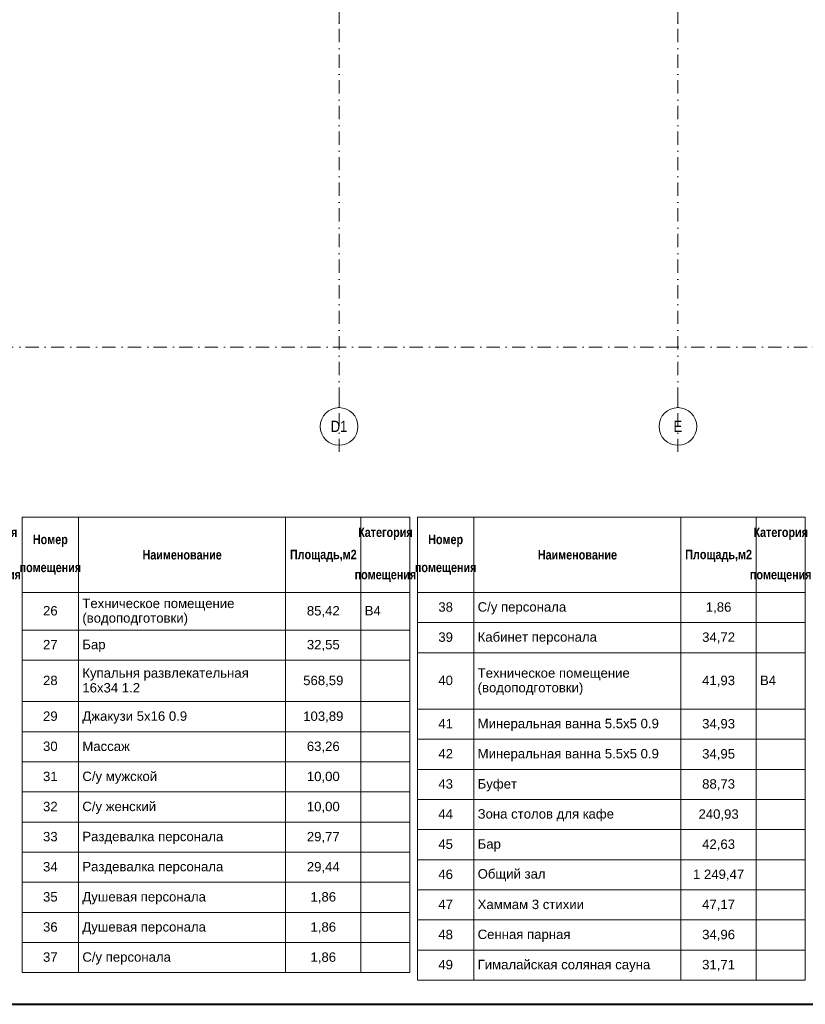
# Model space of a CAD drawing. Header units: millimetres. Extents: x 0 to 1184, y 0 to 836.
# Tile 25 of 86: x 267 to 475, y 5 to 267. Entities that reach past the tile are written whole.
import ezdxf
from ezdxf.xclip import XClip

# ---------------------------------------------------------------- set-up
doc = ezdxf.new("R2010")
doc.units = ezdxf.units.MM
doc.header["$MEASUREMENT"] = 0
doc.header["$XCLIPFRAME"] = 0
doc.linetypes.add('Штрихпунктирная', pattern=[6.702778, 3.527778, -1.763889, 0, -1.411111])
for name, color, linetype in [('1._1-й этаж (9)_2_Элемент Модели - Оси', 7, 'Continuous'), ('Конструктив - Колонны', 7, 'Continuous'), ('Элемент Модели - Оси', 7, 'Continuous')]:
    doc.layers.add(name, color=color, linetype=linetype)
doc.styles.add('СГЕНЕРИР_СТИЛЬ_1', font='txt')
doc.styles.add('СГЕНЕРИР_СТИЛЬ_2', font='txt')
doc.styles.add('СГЕНЕРИР_СТИЛЬ_3', font='txt')

# ---------------------------------------------------------------- blocks, each defined once
blk = doc.blocks.new('Чертеж_1_2', base_point=(-278.48, 193.25))
at = {"layer": '1._1-й этаж (9)_2_Элемент Модели - Оси', "color": 7, "linetype": 'Штрихпунктирная', "lineweight": 15}
for p, q in [((351.52, 166.93), (351.52, 163.5)), ((441.52, 166.93), (441.52, 163.5))]:
    blk.add_line(p, q, dxfattribs=at)
at = {"layer": '1._1-й этаж (9)_2_Элемент Модели - Оси', "color": 7, "linetype": 'Continuous', "lineweight": 15}
for centre in [(351.52, 158.5), (441.52, 158.5)]:
    blk.add_circle(centre, 5, dxfattribs=at)
at = {"layer": '1._1-й этаж (9)_2_Элемент Модели - Оси', "color": 7, "linetype": 'Continuous', "lineweight": 15, "char_height": 3, "attachment_point": 4, "style": 'СГЕНЕРИР_СТИЛЬ_1'}
for s, insert in [('\\A1;{\\pql;\\pt0;\\fArial Narrow|b0|i0|c204|p34;D1}', (349.3, 158.53)), ('\\A1;{\\pql;\\pt0;\\fArial Narrow|b0|i0|c204|p34;E}', (440.36, 158.52))]:
    blk.add_mtext(s, dxfattribs=dict(at, insert=insert))
blk = doc.blocks.new('Чертеж_3_3', base_point=(318.83, 70.72))
at = {"color": 7, "linetype": 'Continuous', "lineweight": 15}
for p, q in [((267.33, 134.41), (370.33, 134.41)), ((267.33, 134.41), (267.33, 114.41)), ((282.33, 134.41), (282.33, 114.41)), ((337.33, 134.41), (337.33, 114.41)), ((357.33, 134.41), (357.33, 114.41)), ((370.33, 134.41), (370.33, 114.41)), ((372.33, 134.41), (475.33, 134.41)), ((372.33, 134.41), (372.33, 114.41)), ((387.33, 134.41), (387.33, 114.41)), ((442.33, 134.41), (442.33, 114.41)), ((462.33, 134.41), (462.33, 114.41)), ((475.33, 134.41), (475.33, 114.41)), ((267.33, 114.41), (282.33, 114.41)), ((267.33, 114.41), (282.33, 114.41)), ((267.33, 114.41), (267.33, 104.41)), ((282.33, 114.41), (282.33, 104.41)), ((282.33, 114.41), (337.33, 114.41)), ((282.33, 114.41), (337.33, 114.41)), ((282.33, 114.41), (282.33, 104.41)), ((337.33, 114.41), (337.33, 104.41)), ((337.33, 114.41), (357.33, 114.41)), ((337.33, 114.41), (357.33, 114.41)), ((337.33, 114.41), (337.33, 104.41)), ((357.33, 114.41), (357.33, 104.41)), ((357.33, 114.41), (370.33, 114.41)), ((357.33, 114.41), (370.33, 114.41)), ((357.33, 114.41), (357.33, 104.41)), ((370.33, 114.41), (370.33, 104.41)), ((372.33, 114.41), (387.33, 114.41)), ((372.33, 114.41), (387.33, 114.41)), ((372.33, 114.41), (372.33, 106.41)), ((387.33, 114.41), (387.33, 106.41)), ((387.33, 114.41), (442.33, 114.41)), ((387.33, 114.41), (442.33, 114.41)), ((387.33, 114.41), (387.33, 106.41)), ((442.33, 114.41), (442.33, 106.41)), ((442.33, 114.41), (462.33, 114.41)), ((442.33, 114.41), (462.33, 114.41)), ((442.33, 114.41), (442.33, 106.41)), ((462.33, 114.41), (462.33, 106.41)), ((462.33, 114.41), (475.33, 114.41)), ((462.33, 114.41), (475.33, 114.41)), ((462.33, 114.41), (462.33, 106.41)), ((475.33, 114.41), (475.33, 106.41)), ((372.33, 106.41), (387.33, 106.41)), ((372.33, 106.41), (387.33, 106.41)), ((372.33, 106.41), (372.33, 98.41)), ((387.33, 106.41), (387.33, 98.41)), ((387.33, 106.41), (442.33, 106.41)), ((387.33, 106.41), (442.33, 106.41)), ((387.33, 106.41), (387.33, 98.41)), ((442.33, 106.41), (442.33, 98.41)), ((442.33, 106.41), (462.33, 106.41)), ((442.33, 106.41), (462.33, 106.41)), ((442.33, 106.41), (442.33, 98.41)), ((462.33, 106.41), (462.33, 98.41)), ((462.33, 106.41), (475.33, 106.41)), ((462.33, 106.41), (475.33, 106.41)), ((462.33, 106.41), (462.33, 98.41)), ((475.33, 106.41), (475.33, 98.41)), ((267.33, 104.41), (282.33, 104.41)), ((267.33, 104.41), (282.33, 104.41)), ((267.33, 104.41), (267.33, 96.41)), ((282.33, 104.41), (282.33, 96.41)), ((282.33, 104.41), (337.33, 104.41)), ((282.33, 104.41), (337.33, 104.41)), ((282.33, 104.41), (282.33, 96.41)), ((337.33, 104.41), (337.33, 96.41)), ((337.33, 104.41), (357.33, 104.41)), ((337.33, 104.41), (357.33, 104.41)), ((337.33, 104.41), (337.33, 96.41)), ((357.33, 104.41), (357.33, 96.41)), ((357.33, 104.41), (370.33, 104.41)), ((357.33, 104.41), (370.33, 104.41)), ((357.33, 104.41), (357.33, 96.41)), ((370.33, 104.41), (370.33, 96.41)), ((372.33, 98.41), (387.33, 98.41)), ((372.33, 98.41), (387.33, 98.41)), ((372.33, 98.41), (372.33, 83.41)), ((387.33, 98.41), (387.33, 83.41)), ((387.33, 98.41), (442.33, 98.41)), ((387.33, 98.41), (442.33, 98.41)), ((387.33, 98.41), (387.33, 83.41)), ((442.33, 98.41), (442.33, 83.41)), ((442.33, 98.41), (462.33, 98.41)), ((442.33, 98.41), (462.33, 98.41)), ((442.33, 98.41), (442.33, 83.41)), ((462.33, 98.41), (462.33, 83.41)), ((462.33, 98.41), (475.33, 98.41)), ((462.33, 98.41), (475.33, 98.41)), ((462.33, 98.41), (462.33, 83.41)), ((475.33, 98.41), (475.33, 83.41)), ((267.33, 96.41), (282.33, 96.41)), ((267.33, 96.41), (282.33, 96.41)), ((267.33, 96.41), (267.33, 85.41)), ((282.33, 96.41), (282.33, 85.41)), ((282.33, 96.41), (337.33, 96.41)), ((282.33, 96.41), (337.33, 96.41)), ((282.33, 96.41), (282.33, 85.41)), ((337.33, 96.41), (337.33, 85.41)), ((337.33, 96.41), (357.33, 96.41)), ((337.33, 96.41), (357.33, 96.41)), ((337.33, 96.41), (337.33, 85.41)), ((357.33, 96.41), (357.33, 85.41)), ((357.33, 96.41), (370.33, 96.41)), ((357.33, 96.41), (370.33, 96.41)), ((357.33, 96.41), (357.33, 85.41)), ((370.33, 96.41), (370.33, 85.41)), ((267.33, 85.41), (282.33, 85.41)), ((267.33, 85.41), (282.33, 85.41)), ((267.33, 85.41), (267.33, 77.41)), ((282.33, 85.41), (282.33, 77.41)), ((282.33, 85.41), (337.33, 85.41)), ((282.33, 85.41), (337.33, 85.41)), ((282.33, 85.41), (282.33, 77.41)), ((337.33, 85.41), (337.33, 77.41)), ((337.33, 85.41), (357.33, 85.41)), ((337.33, 85.41), (357.33, 85.41)), ((337.33, 85.41), (337.33, 77.41)), ((357.33, 85.41), (357.33, 77.41)), ((357.33, 85.41), (370.33, 85.41)), ((357.33, 85.41), (370.33, 85.41)), ((357.33, 85.41), (357.33, 77.41)), ((370.33, 85.41), (370.33, 77.41)), ((372.33, 83.41), (387.33, 83.41)), ((372.33, 83.41), (387.33, 83.41)), ((372.33, 83.41), (372.33, 75.41)), ((387.33, 83.41), (387.33, 75.41)), ((387.33, 83.41), (442.33, 83.41)), ((387.33, 83.41), (442.33, 83.41)), ((387.33, 83.41), (387.33, 75.41)), ((442.33, 83.41), (442.33, 75.41)), ((442.33, 83.41), (462.33, 83.41)), ((442.33, 83.41), (462.33, 83.41)), ((442.33, 83.41), (442.33, 75.41)), ((462.33, 83.41), (462.33, 75.41)), ((462.33, 83.41), (475.33, 83.41)), ((462.33, 83.41), (475.33, 83.41)), ((462.33, 83.41), (462.33, 75.41)), ((475.33, 83.41), (475.33, 75.41)), ((267.33, 77.41), (282.33, 77.41)), ((267.33, 77.41), (282.33, 77.41)), ((267.33, 77.41), (267.33, 69.41)), ((282.33, 77.41), (282.33, 69.41)), ((282.33, 77.41), (337.33, 77.41)), ((282.33, 77.41), (337.33, 77.41)), ((282.33, 77.41), (282.33, 69.41)), ((337.33, 77.41), (337.33, 69.41)), ((337.33, 77.41), (357.33, 77.41)), ((337.33, 77.41), (357.33, 77.41)), ((337.33, 77.41), (337.33, 69.41)), ((357.33, 77.41), (357.33, 69.41)), ((357.33, 77.41), (370.33, 77.41)), ((357.33, 77.41), (370.33, 77.41)), ((357.33, 77.41), (357.33, 69.41)), ((370.33, 77.41), (370.33, 69.41)), ((372.33, 75.41), (387.33, 75.41)), ((372.33, 75.41), (387.33, 75.41)), ((372.33, 75.41), (372.33, 67.41)), ((387.33, 75.41), (387.33, 67.41)), ((387.33, 75.41), (442.33, 75.41)), ((387.33, 75.41), (442.33, 75.41)), ((387.33, 75.41), (387.33, 67.41)), ((442.33, 75.41), (442.33, 67.41)), ((442.33, 75.41), (462.33, 75.41)), ((442.33, 75.41), (462.33, 75.41)), ((442.33, 75.41), (442.33, 67.41)), ((462.33, 75.41), (462.33, 67.41)), ((462.33, 75.41), (475.33, 75.41)), ((462.33, 75.41), (475.33, 75.41)), ((462.33, 75.41), (462.33, 67.41)), ((475.33, 75.41), (475.33, 67.41)), ((267.33, 69.41), (282.33, 69.41)), ((267.33, 69.41), (282.33, 69.41)), ((267.33, 69.41), (267.33, 61.41)), ((282.33, 69.41), (282.33, 61.41)), ((282.33, 69.41), (337.33, 69.41)), ((282.33, 69.41), (337.33, 69.41)), ((282.33, 69.41), (282.33, 61.41)), ((337.33, 69.41), (337.33, 61.41)), ((337.33, 69.41), (357.33, 69.41)), ((337.33, 69.41), (357.33, 69.41)), ((337.33, 69.41), (337.33, 61.41)), ((357.33, 69.41), (357.33, 61.41)), ((357.33, 69.41), (370.33, 69.41)), ((357.33, 69.41), (370.33, 69.41)), ((357.33, 69.41), (357.33, 61.41)), ((370.33, 69.41), (370.33, 61.41)), ((372.33, 67.41), (387.33, 67.41)), ((372.33, 67.41), (387.33, 67.41)), ((372.33, 67.41), (372.33, 59.41)), ((387.33, 67.41), (387.33, 59.41)), ((387.33, 67.41), (442.33, 67.41)), ((387.33, 67.41), (442.33, 67.41)), ((387.33, 67.41), (387.33, 59.41)), ((442.33, 67.41), (442.33, 59.41)), ((442.33, 67.41), (462.33, 67.41)), ((442.33, 67.41), (462.33, 67.41)), ((442.33, 67.41), (442.33, 59.41)), ((462.33, 67.41), (462.33, 59.41)), ((462.33, 67.41), (475.33, 67.41)), ((462.33, 67.41), (475.33, 67.41)), ((462.33, 67.41), (462.33, 59.41)), ((475.33, 67.41), (475.33, 59.41)), ((267.33, 61.41), (282.33, 61.41)), ((267.33, 61.41), (282.33, 61.41)), ((267.33, 61.41), (267.33, 53.41)), ((282.33, 61.41), (282.33, 53.41)), ((282.33, 61.41), (337.33, 61.41)), ((282.33, 61.41), (337.33, 61.41)), ((282.33, 61.41), (282.33, 53.41)), ((337.33, 61.41), (337.33, 53.41)), ((337.33, 61.41), (357.33, 61.41)), ((337.33, 61.41), (357.33, 61.41)), ((337.33, 61.41), (337.33, 53.41)), ((357.33, 61.41), (357.33, 53.41)), ((357.33, 61.41), (370.33, 61.41)), ((357.33, 61.41), (370.33, 61.41)), ((357.33, 61.41), (357.33, 53.41)), ((370.33, 61.41), (370.33, 53.41)), ((372.33, 59.41), (387.33, 59.41)), ((372.33, 59.41), (387.33, 59.41)), ((372.33, 59.41), (372.33, 51.41)), ((387.33, 59.41), (387.33, 51.41)), ((387.33, 59.41), (442.33, 59.41)), ((387.33, 59.41), (442.33, 59.41)), ((387.33, 59.41), (387.33, 51.41)), ((442.33, 59.41), (442.33, 51.41)), ((442.33, 59.41), (462.33, 59.41)), ((442.33, 59.41), (462.33, 59.41)), ((442.33, 59.41), (442.33, 51.41)), ((462.33, 59.41), (462.33, 51.41)), ((462.33, 59.41), (475.33, 59.41)), ((462.33, 59.41), (475.33, 59.41)), ((462.33, 59.41), (462.33, 51.41)), ((475.33, 59.41), (475.33, 51.41)), ((267.33, 53.41), (282.33, 53.41)), ((267.33, 53.41), (282.33, 53.41)), ((267.33, 53.41), (267.33, 45.41)), ((282.33, 53.41), (282.33, 45.41)), ((282.33, 53.41), (337.33, 53.41)), ((282.33, 53.41), (337.33, 53.41)), ((282.33, 53.41), (282.33, 45.41)), ((337.33, 53.41), (337.33, 45.41)), ((337.33, 53.41), (357.33, 53.41)), ((337.33, 53.41), (357.33, 53.41)), ((337.33, 53.41), (337.33, 45.41)), ((357.33, 53.41), (357.33, 45.41)), ((357.33, 53.41), (370.33, 53.41)), ((357.33, 53.41), (370.33, 53.41)), ((357.33, 53.41), (357.33, 45.41)), ((370.33, 53.41), (370.33, 45.41)), ((372.33, 51.41), (387.33, 51.41)), ((372.33, 51.41), (387.33, 51.41)), ((372.33, 51.41), (372.33, 43.41)), ((387.33, 51.41), (387.33, 43.41)), ((387.33, 51.41), (442.33, 51.41)), ((387.33, 51.41), (442.33, 51.41)), ((387.33, 51.41), (387.33, 43.41)), ((442.33, 51.41), (442.33, 43.41)), ((442.33, 51.41), (462.33, 51.41)), ((442.33, 51.41), (462.33, 51.41)), ((442.33, 51.41), (442.33, 43.41)), ((462.33, 51.41), (462.33, 43.41)), ((462.33, 51.41), (475.33, 51.41)), ((462.33, 51.41), (475.33, 51.41)), ((462.33, 51.41), (462.33, 43.41)), ((475.33, 51.41), (475.33, 43.41)), ((267.33, 45.41), (282.33, 45.41)), ((267.33, 45.41), (282.33, 45.41)), ((267.33, 45.41), (267.33, 37.41)), ((282.33, 45.41), (282.33, 37.41)), ((282.33, 45.41), (337.33, 45.41)), ((282.33, 45.41), (337.33, 45.41)), ((282.33, 45.41), (282.33, 37.41)), ((337.33, 45.41), (337.33, 37.41)), ((337.33, 45.41), (357.33, 45.41)), ((337.33, 45.41), (357.33, 45.41)), ((337.33, 45.41), (337.33, 37.41)), ((357.33, 45.41), (357.33, 37.41)), ((357.33, 45.41), (370.33, 45.41)), ((357.33, 45.41), (370.33, 45.41)), ((357.33, 45.41), (357.33, 37.41)), ((370.33, 45.41), (370.33, 37.41)), ((372.33, 43.41), (387.33, 43.41)), ((372.33, 43.41), (387.33, 43.41)), ((372.33, 43.41), (372.33, 35.41)), ((387.33, 43.41), (387.33, 35.41)), ((387.33, 43.41), (442.33, 43.41)), ((387.33, 43.41), (442.33, 43.41)), ((387.33, 43.41), (387.33, 35.41)), ((442.33, 43.41), (442.33, 35.41)), ((442.33, 43.41), (462.33, 43.41)), ((442.33, 43.41), (462.33, 43.41)), ((442.33, 43.41), (442.33, 35.41)), ((462.33, 43.41), (462.33, 35.41)), ((462.33, 43.41), (475.33, 43.41)), ((462.33, 43.41), (475.33, 43.41)), ((462.33, 43.41), (462.33, 35.41)), ((475.33, 43.41), (475.33, 35.41)), ((267.33, 37.41), (282.33, 37.41)), ((267.33, 37.41), (282.33, 37.41)), ((267.33, 37.41), (267.33, 29.41)), ((282.33, 37.41), (282.33, 29.41)), ((282.33, 37.41), (337.33, 37.41)), ((282.33, 37.41), (337.33, 37.41)), ((282.33, 37.41), (282.33, 29.41)), ((337.33, 37.41), (337.33, 29.41)), ((337.33, 37.41), (357.33, 37.41)), ((337.33, 37.41), (357.33, 37.41)), ((337.33, 37.41), (337.33, 29.41)), ((357.33, 37.41), (357.33, 29.41)), ((357.33, 37.41), (370.33, 37.41)), ((357.33, 37.41), (370.33, 37.41)), ((357.33, 37.41), (357.33, 29.41)), ((370.33, 37.41), (370.33, 29.41)), ((372.33, 35.41), (387.33, 35.41)), ((372.33, 35.41), (387.33, 35.41)), ((372.33, 35.41), (372.33, 27.41)), ((387.33, 35.41), (387.33, 27.41)), ((387.33, 35.41), (442.33, 35.41)), ((387.33, 35.41), (442.33, 35.41)), ((387.33, 35.41), (387.33, 27.41)), ((442.33, 35.41), (442.33, 27.41)), ((442.33, 35.41), (462.33, 35.41)), ((442.33, 35.41), (462.33, 35.41)), ((442.33, 35.41), (442.33, 27.41)), ((462.33, 35.41), (462.33, 27.41)), ((462.33, 35.41), (475.33, 35.41)), ((462.33, 35.41), (475.33, 35.41)), ((462.33, 35.41), (462.33, 27.41)), ((475.33, 35.41), (475.33, 27.41)), ((267.33, 29.41), (282.33, 29.41)), ((267.33, 29.41), (282.33, 29.41)), ((267.33, 29.41), (267.33, 21.41)), ((282.33, 29.41), (282.33, 21.41)), ((282.33, 29.41), (337.33, 29.41)), ((282.33, 29.41), (337.33, 29.41)), ((282.33, 29.41), (282.33, 21.41)), ((337.33, 29.41), (337.33, 21.41)), ((337.33, 29.41), (357.33, 29.41)), ((337.33, 29.41), (357.33, 29.41)), ((337.33, 29.41), (337.33, 21.41)), ((357.33, 29.41), (357.33, 21.41)), ((357.33, 29.41), (370.33, 29.41)), ((357.33, 29.41), (370.33, 29.41)), ((357.33, 29.41), (357.33, 21.41)), ((370.33, 29.41), (370.33, 21.41)), ((372.33, 27.41), (387.33, 27.41)), ((372.33, 27.41), (387.33, 27.41)), ((372.33, 27.41), (372.33, 19.41)), ((387.33, 27.41), (387.33, 19.41)), ((387.33, 27.41), (442.33, 27.41)), ((387.33, 27.41), (442.33, 27.41)), ((387.33, 27.41), (387.33, 19.41)), ((442.33, 27.41), (442.33, 19.41)), ((442.33, 27.41), (462.33, 27.41)), ((442.33, 27.41), (462.33, 27.41)), ((442.33, 27.41), (442.33, 19.41)), ((462.33, 27.41), (462.33, 19.41)), ((462.33, 27.41), (475.33, 27.41)), ((462.33, 27.41), (475.33, 27.41)), ((462.33, 27.41), (462.33, 19.41)), ((475.33, 27.41), (475.33, 19.41)), ((267.33, 21.41), (282.33, 21.41)), ((267.33, 21.41), (282.33, 21.41)), ((267.33, 21.41), (267.33, 13.41)), ((282.33, 21.41), (282.33, 13.41)), ((282.33, 21.41), (337.33, 21.41)), ((282.33, 21.41), (337.33, 21.41)), ((282.33, 21.41), (282.33, 13.41)), ((337.33, 21.41), (337.33, 13.41)), ((337.33, 21.41), (357.33, 21.41)), ((337.33, 21.41), (357.33, 21.41)), ((337.33, 21.41), (337.33, 13.41)), ((357.33, 21.41), (357.33, 13.41)), ((357.33, 21.41), (370.33, 21.41)), ((357.33, 21.41), (370.33, 21.41)), ((357.33, 21.41), (357.33, 13.41)), ((370.33, 21.41), (370.33, 13.41)), ((372.33, 19.41), (387.33, 19.41)), ((372.33, 19.41), (387.33, 19.41)), ((372.33, 19.41), (372.33, 11.41)), ((387.33, 19.41), (387.33, 11.41)), ((387.33, 19.41), (442.33, 19.41)), ((387.33, 19.41), (442.33, 19.41)), ((387.33, 19.41), (387.33, 11.41)), ((442.33, 19.41), (442.33, 11.41)), ((442.33, 19.41), (462.33, 19.41)), ((442.33, 19.41), (462.33, 19.41)), ((442.33, 19.41), (442.33, 11.41)), ((462.33, 19.41), (462.33, 11.41)), ((462.33, 19.41), (475.33, 19.41)), ((462.33, 19.41), (475.33, 19.41)), ((462.33, 19.41), (462.33, 11.41)), ((475.33, 19.41), (475.33, 11.41)), ((267.33, 13.41), (282.33, 13.41)), ((282.33, 13.41), (337.33, 13.41)), ((337.33, 13.41), (357.33, 13.41)), ((357.33, 13.41), (370.33, 13.41)), ((372.33, 11.41), (387.33, 11.41)), ((387.33, 11.41), (442.33, 11.41)), ((442.33, 11.41), (462.33, 11.41)), ((462.33, 11.41), (475.33, 11.41))]:
    blk.add_line(p, q, dxfattribs=at)
at = {"color": 7, "linetype": 'Continuous', "lineweight": 15, "char_height": 2.5}
for s, insert, width, attachment_point, line_spacing_factor, style in [('\\A1;{\\pqc;\\fArial Narrow|b1|i0|c204|p34;Категория помещения}', (258.83, 124.41), 11, 5, 2.697085, 'СГЕНЕРИР_СТИЛЬ_2'), ('\\A1;{\\pqc;\\fArial Narrow|b1|i0|c204|p34;Категория помещения}', (363.83, 124.41), 11, 5, 2.697085, 'СГЕНЕРИР_СТИЛЬ_2'), ('\\A1;{\\pqc;\\fArial Narrow|b1|i0|c204|p34;Категория помещения}', (468.83, 124.41), 11, 5, 2.697085, 'СГЕНЕРИР_СТИЛЬ_2'), ('\\A1;{\\pqc;\\fArial Narrow|b1|i0|c204|p34;Номер помещения}', (274.83, 124.42), 13, 5, 1.782497, 'СГЕНЕРИР_СТИЛЬ_2'), ('\\A1;{\\pqc;\\fArial Narrow|b1|i0|c204|p34;Номер помещения}', (379.83, 124.42), 13, 5, 1.782497, 'СГЕНЕРИР_СТИЛЬ_2'), ('\\A1;{\\pql;\\fArial|b0|i0|c204|p38;Техническое помещение (водоподготовки)}', (283.33, 109.19), 53, 4, 0.930952, 'СГЕНЕРИР_СТИЛЬ_3'), ('\\A1;{\\pql;\\fArial|b0|i0|c204|p38;Купальня развлекательная 16х34 1.2}', (283.33, 91.03), 53, 4, 0.940117, 'СГЕНЕРИР_СТИЛЬ_3'), ('\\A1;{\\pql;\\fArial|b0|i0|c204|p38;Техническое помещение (водоподготовки)}', (388.33, 90.69), 53, 4, 0.930952, 'СГЕНЕРИР_СТИЛЬ_3')]:
    blk.add_mtext(s, dxfattribs=dict(at, insert=insert, width=width, attachment_point=attachment_point, line_spacing_factor=line_spacing_factor, style=style))
for s, insert, attachment_point, style in [('\\A1;{\\pqc;\\fArial Narrow|b1|i0|c204|p34;Наименование}', (309.83, 124.4), 5, 'СГЕНЕРИР_СТИЛЬ_2'), ('\\A1;{\\pqc;\\fArial Narrow|b1|i0|c204|p34;Наименование}', (414.83, 124.4), 5, 'СГЕНЕРИР_СТИЛЬ_2'), ('\\A1;{\\pqc;\\fArial Narrow|b1|i0|c204|p34;Площадь,м2}', (347.33, 124.14), 5, 'СГЕНЕРИР_СТИЛЬ_2'), ('\\A1;{\\pqc;\\fArial Narrow|b1|i0|c204|p34;Площадь,м2}', (452.33, 124.14), 5, 'СГЕНЕРИР_СТИЛЬ_2'), ('\\A1;{\\pqc;\\fArial|b0|i0|c204|p38;26}', (274.83, 109.53), 5, 'СГЕНЕРИР_СТИЛЬ_3'), ('\\A1;{\\pqc;\\fArial|b0|i0|c204|p38;85,42}', (347.33, 109.31), 5, 'СГЕНЕРИР_СТИЛЬ_3'), ('\\A1;{\\pql;\\fArial|b0|i0|c204|p38;В4}', (358.33, 109.55), 4, 'СГЕНЕРИР_СТИЛЬ_3'), ('\\A1;{\\pqc;\\fArial|b0|i0|c204|p38;38}', (379.83, 110.53), 5, 'СГЕНЕРИР_СТИЛЬ_3'), ('\\A1;{\\pql;\\fArial|b0|i0|c204|p38;С/у персонала}', (388.33, 110.19), 4, 'СГЕНЕРИР_СТИЛЬ_3'), ('\\A1;{\\pqc;\\fArial|b0|i0|c204|p38;1,86}', (452.33, 110.31), 5, 'СГЕНЕРИР_СТИЛЬ_3'), ('\\A1;{\\pqc;\\fArial|b0|i0|c204|p38;39}', (379.83, 102.53), 5, 'СГЕНЕРИР_СТИЛЬ_3'), ('\\A1;{\\pql;\\fArial|b0|i0|c204|p38;Кабинет персонала}', (388.33, 102.21), 4, 'СГЕНЕРИР_СТИЛЬ_3'), ('\\A1;{\\pqc;\\fArial|b0|i0|c204|p38;34,72}', (452.33, 102.31), 5, 'СГЕНЕРИР_СТИЛЬ_3'), ('\\A1;{\\pqc;\\fArial|b0|i0|c204|p38;27}', (274.83, 100.55), 5, 'СГЕНЕРИР_СТИЛЬ_3'), ('\\A1;{\\pql;\\fArial|b0|i0|c204|p38;Бар}', (283.33, 100.21), 4, 'СГЕНЕРИР_СТИЛЬ_3'), ('\\A1;{\\pqc;\\fArial|b0|i0|c204|p38;32,55}', (347.33, 100.31), 5, 'СГЕНЕРИР_СТИЛЬ_3'), ('\\A1;{\\pqc;\\fArial|b0|i0|c204|p38;28}', (274.83, 91.03), 5, 'СГЕНЕРИР_СТИЛЬ_3'), ('\\A1;{\\pqc;\\fArial|b0|i0|c204|p38;568,59}', (347.33, 90.81), 5, 'СГЕНЕРИР_СТИЛЬ_3'), ('\\A1;{\\pqc;\\fArial|b0|i0|c204|p38;40}', (379.83, 91.03), 5, 'СГЕНЕРИР_СТИЛЬ_3'), ('\\A1;{\\pqc;\\fArial|b0|i0|c204|p38;41,93}', (452.33, 90.81), 5, 'СГЕНЕРИР_СТИЛЬ_3'), ('\\A1;{\\pql;\\fArial|b0|i0|c204|p38;В4}', (463.33, 91.05), 4, 'СГЕНЕРИР_СТИЛЬ_3'), ('\\A1;{\\pqc;\\fArial|b0|i0|c204|p38;29}', (274.83, 81.53), 5, 'СГЕНЕРИР_СТИЛЬ_3'), ('\\A1;{\\pql;\\fArial|b0|i0|c204|p38;Джакузи 5х16 0.9}', (283.33, 81.19), 4, 'СГЕНЕРИР_СТИЛЬ_3'), ('\\A1;{\\pqc;\\fArial|b0|i0|c204|p38;103,89}', (347.33, 81.31), 5, 'СГЕНЕРИР_СТИЛЬ_3'), ('\\A1;{\\pqc;\\fArial|b0|i0|c204|p38;41}', (379.83, 79.55), 5, 'СГЕНЕРИР_СТИЛЬ_3'), ('\\A1;{\\pql;\\fArial|b0|i0|c204|p38;Минеральная ванна 5.5х5 0.9}', (388.33, 79.21), 4, 'СГЕНЕРИР_СТИЛЬ_3'), ('\\A1;{\\pqc;\\fArial|b0|i0|c204|p38;34,93}', (452.33, 79.31), 5, 'СГЕНЕРИР_СТИЛЬ_3'), ('\\A1;{\\pqc;\\fArial|b0|i0|c204|p38;30}', (274.83, 73.53), 5, 'СГЕНЕРИР_СТИЛЬ_3'), ('\\A1;{\\pql;\\fArial|b0|i0|c204|p38;Массаж}', (283.33, 73.53), 4, 'СГЕНЕРИР_СТИЛЬ_3'), ('\\A1;{\\pqc;\\fArial|b0|i0|c204|p38;63,26}', (347.33, 73.31), 5, 'СГЕНЕРИР_СТИЛЬ_3'), ('\\A1;{\\pqc;\\fArial|b0|i0|c204|p38;42}', (379.83, 71.55), 5, 'СГЕНЕРИР_СТИЛЬ_3'), ('\\A1;{\\pql;\\fArial|b0|i0|c204|p38;Минеральная ванна 5.5х5 0.9}', (388.33, 71.21), 4, 'СГЕНЕРИР_СТИЛЬ_3'), ('\\A1;{\\pqc;\\fArial|b0|i0|c204|p38;34,95}', (452.33, 71.31), 5, 'СГЕНЕРИР_СТИЛЬ_3'), ('\\A1;{\\pqc;\\fArial|b0|i0|c204|p38;31}', (274.83, 65.53), 5, 'СГЕНЕРИР_СТИЛЬ_3'), ('\\A1;{\\pql;\\fArial|b0|i0|c204|p38;С/у мужской}', (283.33, 65.19), 4, 'СГЕНЕРИР_СТИЛЬ_3'), ('\\A1;{\\pqc;\\fArial|b0|i0|c204|p38;10,00}', (347.33, 65.31), 5, 'СГЕНЕРИР_СТИЛЬ_3'), ('\\A1;{\\pqc;\\fArial|b0|i0|c204|p38;43}', (379.83, 63.53), 5, 'СГЕНЕРИР_СТИЛЬ_3'), ('\\A1;{\\pql;\\fArial|b0|i0|c204|p38;Буфет}', (388.33, 63.19), 4, 'СГЕНЕРИР_СТИЛЬ_3'), ('\\A1;{\\pqc;\\fArial|b0|i0|c204|p38;88,73}', (452.33, 63.31), 5, 'СГЕНЕРИР_СТИЛЬ_3'), ('\\A1;{\\pqc;\\fArial|b0|i0|c204|p38;32}', (274.83, 57.53), 5, 'СГЕНЕРИР_СТИЛЬ_3'), ('\\A1;{\\pql;\\fArial|b0|i0|c204|p38;С/у женский}', (283.33, 57.19), 4, 'СГЕНЕРИР_СТИЛЬ_3'), ('\\A1;{\\pqc;\\fArial|b0|i0|c204|p38;10,00}', (347.33, 57.31), 5, 'СГЕНЕРИР_СТИЛЬ_3'), ('\\A1;{\\pqc;\\fArial|b0|i0|c204|p38;44}', (379.83, 55.55), 5, 'СГЕНЕРИР_СТИЛЬ_3'), ('\\A1;{\\pql;\\fArial|b0|i0|c204|p38;Зона столов для кафе}', (388.33, 55.21), 4, 'СГЕНЕРИР_СТИЛЬ_3'), ('\\A1;{\\pqc;\\fArial|b0|i0|c204|p38;240,93}', (452.33, 55.31), 5, 'СГЕНЕРИР_СТИЛЬ_3'), ('\\A1;{\\pqc;\\fArial|b0|i0|c204|p38;33}', (274.83, 49.53), 5, 'СГЕНЕРИР_СТИЛЬ_3'), ('\\A1;{\\pql;\\fArial|b0|i0|c204|p38;Раздевалка персонала}', (283.33, 49.21), 4, 'СГЕНЕРИР_СТИЛЬ_3'), ('\\A1;{\\pqc;\\fArial|b0|i0|c204|p38;29,77}', (347.33, 49.31), 5, 'СГЕНЕРИР_СТИЛЬ_3'), ('\\A1;{\\pqc;\\fArial|b0|i0|c204|p38;45}', (379.83, 47.53), 5, 'СГЕНЕРИР_СТИЛЬ_3'), ('\\A1;{\\pql;\\fArial|b0|i0|c204|p38;Бар}', (388.33, 47.21), 4, 'СГЕНЕРИР_СТИЛЬ_3'), ('\\A1;{\\pqc;\\fArial|b0|i0|c204|p38;42,63}', (452.33, 47.31), 5, 'СГЕНЕРИР_СТИЛЬ_3'), ('\\A1;{\\pqc;\\fArial|b0|i0|c204|p38;34}', (274.83, 41.53), 5, 'СГЕНЕРИР_СТИЛЬ_3'), ('\\A1;{\\pql;\\fArial|b0|i0|c204|p38;Раздевалка персонала}', (283.33, 41.21), 4, 'СГЕНЕРИР_СТИЛЬ_3'), ('\\A1;{\\pqc;\\fArial|b0|i0|c204|p38;29,44}', (347.33, 41.31), 5, 'СГЕНЕРИР_СТИЛЬ_3'), ('\\A1;{\\pqc;\\fArial|b0|i0|c204|p38;46}', (379.83, 39.53), 5, 'СГЕНЕРИР_СТИЛЬ_3'), ('\\A1;{\\pql;\\fArial|b0|i0|c204|p38;Общий зал}', (388.33, 39.3), 4, 'СГЕНЕРИР_СТИЛЬ_3'), ('\\A1;{\\pqc;\\fArial|b0|i0|c204|p38;1\xa0249,47}', (452.33, 39.31), 5, 'СГЕНЕРИР_СТИЛЬ_3'), ('\\A1;{\\pqc;\\fArial|b0|i0|c204|p38;35}', (274.83, 33.53), 5, 'СГЕНЕРИР_СТИЛЬ_3'), ('\\A1;{\\pql;\\fArial|b0|i0|c204|p38;Душевая персонала}', (283.33, 33.19), 4, 'СГЕНЕРИР_СТИЛЬ_3'), ('\\A1;{\\pqc;\\fArial|b0|i0|c204|p38;1,86}', (347.33, 33.31), 5, 'СГЕНЕРИР_СТИЛЬ_3'), ('\\A1;{\\pqc;\\fArial|b0|i0|c204|p38;47}', (379.83, 31.55), 5, 'СГЕНЕРИР_СТИЛЬ_3'), ('\\A1;{\\pql;\\fArial|b0|i0|c204|p38;Хаммам 3 стихии}', (388.33, 31.53), 4, 'СГЕНЕРИР_СТИЛЬ_3'), ('\\A1;{\\pqc;\\fArial|b0|i0|c204|p38;47,17}', (452.33, 31.31), 5, 'СГЕНЕРИР_СТИЛЬ_3'), ('\\A1;{\\pqc;\\fArial|b0|i0|c204|p38;36}', (274.83, 25.53), 5, 'СГЕНЕРИР_СТИЛЬ_3'), ('\\A1;{\\pql;\\fArial|b0|i0|c204|p38;Душевая персонала}', (283.33, 25.19), 4, 'СГЕНЕРИР_СТИЛЬ_3'), ('\\A1;{\\pqc;\\fArial|b0|i0|c204|p38;1,86}', (347.33, 25.31), 5, 'СГЕНЕРИР_СТИЛЬ_3'), ('\\A1;{\\pqc;\\fArial|b0|i0|c204|p38;48}', (379.83, 23.53), 5, 'СГЕНЕРИР_СТИЛЬ_3'), ('\\A1;{\\pql;\\fArial|b0|i0|c204|p38;Сенная парная}', (388.33, 23.21), 4, 'СГЕНЕРИР_СТИЛЬ_3'), ('\\A1;{\\pqc;\\fArial|b0|i0|c204|p38;34,96}', (452.33, 23.31), 5, 'СГЕНЕРИР_СТИЛЬ_3'), ('\\A1;{\\pqc;\\fArial|b0|i0|c204|p38;37}', (274.83, 17.53), 5, 'СГЕНЕРИР_СТИЛЬ_3'), ('\\A1;{\\pql;\\fArial|b0|i0|c204|p38;С/у персонала}', (283.33, 17.19), 4, 'СГЕНЕРИР_СТИЛЬ_3'), ('\\A1;{\\pqc;\\fArial|b0|i0|c204|p38;1,86}', (347.33, 17.31), 5, 'СГЕНЕРИР_СТИЛЬ_3'), ('\\A1;{\\pqc;\\fArial|b0|i0|c204|p38;49}', (379.83, 15.53), 5, 'СГЕНЕРИР_СТИЛЬ_3'), ('\\A1;{\\pql;\\fArial|b0|i0|c204|p38;Гималайская соляная сауна}', (388.33, 15.19), 4, 'СГЕНЕРИР_СТИЛЬ_3'), ('\\A1;{\\pqc;\\fArial|b0|i0|c204|p38;31,71}', (452.33, 15.31), 5, 'СГЕНЕРИР_СТИЛЬ_3')]:
    blk.add_mtext(s, dxfattribs=dict(at, insert=insert, attachment_point=attachment_point, style=style))
blk = doc.blocks.new('Чертеж_4_4', base_point=(-278.48, 89.56))
at = {"layer": 'Конструктив - Колонны', "color": 251, "linetype": 'Continuous', "lineweight": 5, "true_color": 0x575757}
for p, q in [((351.52, 268.76), (351.52, 265.76)), ((441.52, 268.76), (441.52, 265.76))]:
    blk.add_line(p, q, dxfattribs=at)
at = {"layer": 'Элемент Модели - Оси', "color": 7, "linetype": 'Штрихпунктирная', "lineweight": 15}
for p, q in [((351.52, 828.73), (351.52, 151.77)), ((441.52, 828.73), (441.52, 151.77)), ((57.32, 179.56), (1181.05, 179.56))]:
    blk.add_line(p, q, dxfattribs=at)

msp = doc.modelspace()

# ---------------------------------------------------------------- linework, layer by layer
at = {"color": 7, "linetype": 'Continuous', "lineweight": 40}
msp.add_line((20, 5), (1184, 5), dxfattribs=at)

# ---------------------------------------------------------------- block references
at = {"color": 161, "linetype": 'Continuous', "lineweight": 40, "true_color": 0x83aefe}
ref = msp.add_blockref('Чертеж_4_4', (-278.48, 89.56), dxfattribs=at)
XClip(ref).set_block_clipping_path([(57.3201676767, 151.7660533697), (1181.0522393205, 828.727105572)])
ref = msp.add_blockref('Чертеж_1_2', (-278.48, 193.25), dxfattribs=at)
XClip(ref).set_block_clipping_path([(71.3169114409, 151.7660533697), (1182.0208577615, 166.9277917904)])
ref = msp.add_blockref('Чертеж_3_3', (318.83, 70.72), dxfattribs=at)
XClip(ref).set_block_clipping_path([(57.3201676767, 7.0156303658), (580.3401676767, 134.4164371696)])

doc.saveas('drawing.dxf')
